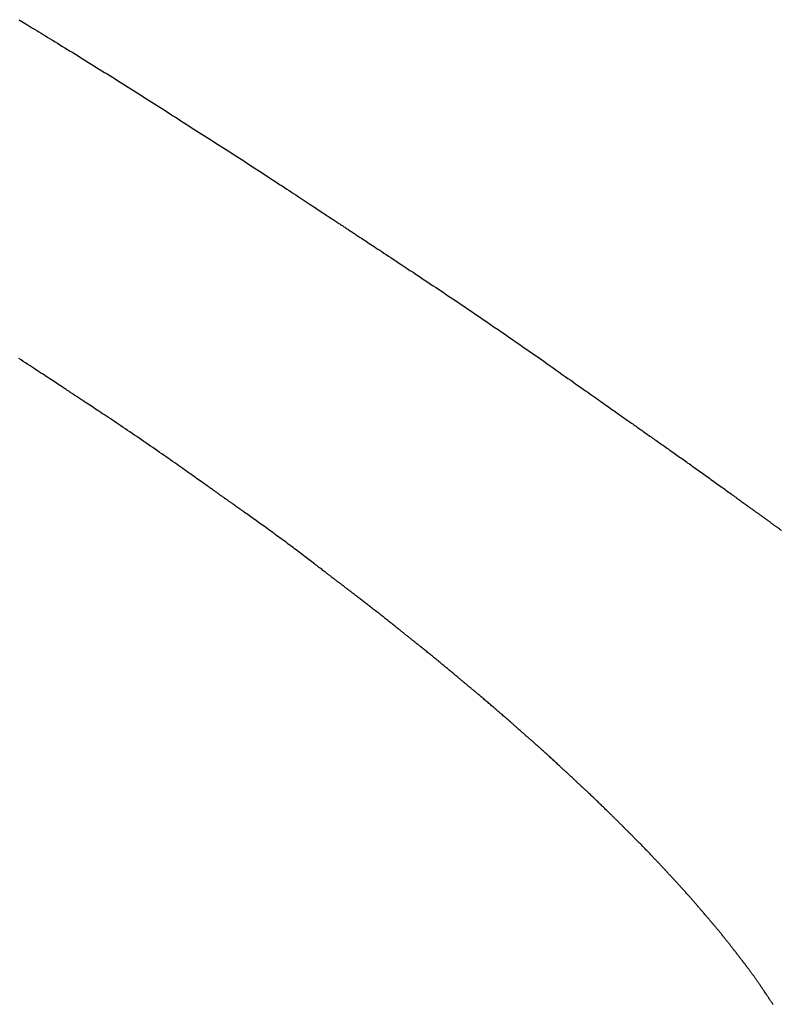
# Model space of a CAD drawing. Header units: millimetres. Extents: x -4577 to 1032787, y -66234 to 201209.
# Tile 110 of 256: x 3771.11 to 3772.94, y -8938.22 to -8935.84. Entities that reach past the tile are written whole.
import ezdxf

# ---------------------------------------------------------------- set-up
doc = ezdxf.new("R2010")
doc.units = ezdxf.units.MM
doc.linetypes.add('510_5_2OG_ELT_1004$0$11-07-22_DS_2OG$0$AUSGEZOGEN', pattern=[0])
doc.layers.add('510_5_2OG_ELT_1004$0$11-07-22_DS_2OG$0$EBENE_1', color=8, linetype='510_5_2OG_ELT_1004$0$11-07-22_DS_2OG$0$AUSGEZOGEN')

# ---------------------------------------------------------------- blocks, each defined once
blk = doc.blocks.new('510_5_2OG_ELT_1004')
at = {"layer": '510_5_2OG_ELT_1004$0$11-07-22_DS_2OG$0$EBENE_1'}
for points in [[(3771.1035, -8935.7916), (3771.1071, -8935.7938), (3771.1109, -8935.7961), (3771.1148, -8935.7985), (3771.1189, -8935.801), (3771.1232, -8935.8036), (3771.1276, -8935.8063), (3771.1322, -8935.809), (3771.1369, -8935.8119), (3771.1418, -8935.8149), (3771.1468, -8935.8179), (3771.1519, -8935.8211), (3771.1572, -8935.8243), (3771.1626, -8935.8275), (3771.168, -8935.8309), (3771.1736, -8935.8343), (3771.1793, -8935.8377), (3771.1851, -8935.8413), (3771.1909, -8935.8448), (3771.1968, -8935.8485), (3771.2029, -8935.8522), (3771.2089, -8935.8559), (3771.215, -8935.8596), (3771.2212, -8935.8634), (3771.2275, -8935.8673), (3771.2337, -8935.8711), (3771.24, -8935.875), (3771.2464, -8935.8789), (3771.2527, -8935.8829), (3771.2591, -8935.8868), (3771.2655, -8935.8908), (3771.2719, -8935.8947), (3771.2782, -8935.8987), (3771.2846, -8935.9027), (3771.291, -8935.9066), (3771.2974, -8935.9106), (3771.3037, -8935.9146), (3771.3101, -8935.9186), (3771.3165, -8935.9226), (3771.3228, -8935.9266), (3771.3292, -8935.9306), (3771.3356, -8935.9346), (3771.3419, -8935.9386), (3771.3483, -8935.9426), (3771.3546, -8935.9466), (3771.361, -8935.9506), (3771.3673, -8935.9546), (3771.3737, -8935.9586), (3771.38, -8935.9626), (3771.3864, -8935.9667), (3771.3927, -8935.9707), (3771.3991, -8935.9747), (3771.4054, -8935.9787), (3771.4118, -8935.9828), (3771.4181, -8935.9868), (3771.4245, -8935.9908), (3771.4308, -8935.9949), (3771.4372, -8935.9989), (3771.4435, -8936.0029), (3771.4498, -8936.0069), (3771.4562, -8936.011), (3771.4625, -8936.015), (3771.4689, -8936.019), (3771.4752, -8936.0231), (3771.4816, -8936.0271), (3771.4879, -8936.0311), (3771.4942, -8936.0352), (3771.5006, -8936.0392), (3771.5069, -8936.0432), (3771.5133, -8936.0473), (3771.5196, -8936.0513), (3771.5259, -8936.0553), (3771.5323, -8936.0594), (3771.5386, -8936.0634), (3771.5449, -8936.0675), (3771.5513, -8936.0715), (3771.5576, -8936.0755), (3771.5639, -8936.0796), (3771.5703, -8936.0836), (3771.5766, -8936.0877), (3771.5829, -8936.0917), (3771.5893, -8936.0958), (3771.5956, -8936.0998), (3771.6019, -8936.1039), (3771.6082, -8936.108), (3771.6146, -8936.112), (3771.6209, -8936.1161), (3771.6272, -8936.1202), (3771.6335, -8936.1242), (3771.6398, -8936.1283), (3771.6461, -8936.1324), (3771.6524, -8936.1365), (3771.6588, -8936.1406), (3771.665, -8936.1447), (3771.6713, -8936.1487), (3771.6776, -8936.1528), (3771.6839, -8936.1569), (3771.6901, -8936.1609), (3771.6963, -8936.165), (3771.7024, -8936.169), (3771.7085, -8936.173), (3771.7146, -8936.177), (3771.7206, -8936.1809), (3771.7266, -8936.1848), (3771.7325, -8936.1887), (3771.7383, -8936.1925), (3771.7441, -8936.1963), (3771.7498, -8936.2), (3771.7554, -8936.2037), (3771.7609, -8936.2073), (3771.7664, -8936.2109), (3771.7717, -8936.2144), (3771.777, -8936.2179), (3771.7821, -8936.2213), (3771.7871, -8936.2246), (3771.7921, -8936.2279), (3771.7969, -8936.231), (3771.8016, -8936.2341), (3771.8061, -8936.2371), (3771.8105, -8936.24), (3771.8148, -8936.2429), (3771.819, -8936.2456), (3771.823, -8936.2482), (3771.8268, -8936.2508), (3771.8306, -8936.2532), (3771.8341, -8936.2556), (3771.8376, -8936.2579), (3771.8409, -8936.2601), (3771.8442, -8936.2622), (3771.8473, -8936.2643), (3771.8503, -8936.2663), (3771.8532, -8936.2682), (3771.856, -8936.27), (3771.8587, -8936.2718), (3771.8613, -8936.2735), (3771.8639, -8936.2752), (3771.8663, -8936.2768), (3771.8687, -8936.2784), (3771.871, -8936.2799), (3771.8733, -8936.2814), (3771.8755, -8936.2829), (3771.8776, -8936.2843), (3771.8797, -8936.2857), (3771.8818, -8936.287), (3771.8838, -8936.2883), (3771.8857, -8936.2897), (3771.8877, -8936.2909), (3771.8896, -8936.2922), (3771.8915, -8936.2935), (3771.8934, -8936.2947), (3771.8953, -8936.2959), (3771.8972, -8936.2972), (3771.899, -8936.2984), (3771.9009, -8936.2997), (3771.9028, -8936.3009), (3771.9047, -8936.3022), (3771.9067, -8936.3035), (3771.9087, -8936.3048), (3771.9107, -8936.3061), (3771.9128, -8936.3075), (3771.915, -8936.3089), (3771.9172, -8936.3104), (3771.9195, -8936.3119), (3771.9219, -8936.3135), (3771.9244, -8936.3152), (3771.927, -8936.3169), (3771.9297, -8936.3187), (3771.9326, -8936.3205), (3771.9355, -8936.3225), (3771.9386, -8936.3245), (3771.9418, -8936.3267), (3771.9452, -8936.3289), (3771.9488, -8936.3312), (3771.9525, -8936.3337), (3771.9564, -8936.3363), (3771.9604, -8936.3389), (3771.9647, -8936.3418), (3771.9692, -8936.3447), (3771.9738, -8936.3478), (3771.9787, -8936.351), (3771.9838, -8936.3544), (3771.9892, -8936.3579), (3771.9947, -8936.3616), (3772.0005, -8936.3654), (3772.0066, -8936.3694), (3772.0128, -8936.3735), (3772.0193, -8936.3778), (3772.0259, -8936.3821), (3772.0327, -8936.3867), (3772.0398, -8936.3913), (3772.0469, -8936.3961), (3772.0543, -8936.4009), (3772.0618, -8936.4059), (3772.0695, -8936.411), (3772.0773, -8936.4162), (3772.0852, -8936.4215), (3772.0933, -8936.4268), (3772.1015, -8936.4323), (3772.1097, -8936.4378), (3772.1181, -8936.4434), (3772.1266, -8936.4491), (3772.1352, -8936.4548), (3772.1438, -8936.4606), (3772.1525, -8936.4664), (3772.1613, -8936.4723), (3772.1701, -8936.4783), (3772.1789, -8936.4842), (3772.1878, -8936.4903), (3772.1967, -8936.4963), (3772.2057, -8936.5024), (3772.2146, -8936.5084), (3772.2235, -8936.5145), (3772.2325, -8936.5206), (3772.2414, -8936.5267), (3772.2503, -8936.5329), (3772.2592, -8936.539), (3772.2681, -8936.545), (3772.2769, -8936.5511), (3772.2856, -8936.5572), (3772.2943, -8936.5632), (3772.303, -8936.5692), (3772.3116, -8936.5751), (3772.3201, -8936.5811), (3772.3285, -8936.5869), (3772.3369, -8936.5927), (3772.3451, -8936.5985), (3772.3533, -8936.6042), (3772.3613, -8936.6098), (3772.3693, -8936.6154), (3772.3771, -8936.6209), (3772.3848, -8936.6262), (3772.3923, -8936.6315), (3772.3997, -8936.6368), (3772.407, -8936.6419), (3772.4141, -8936.6469), (3772.4211, -8936.6518), (3772.4279, -8936.6566), (3772.4345, -8936.6612), (3772.441, -8936.6658), (3772.4472, -8936.6702), (3772.4533, -8936.6745), (3772.4592, -8936.6786), (3772.4648, -8936.6826), (3772.4703, -8936.6864), (3772.4756, -8936.6902), (3772.4806, -8936.6937), (3772.4856, -8936.6972), (3772.4903, -8936.7005), (3772.4949, -8936.7038), (3772.4993, -8936.7069), (3772.5036, -8936.7099), (3772.5077, -8936.7128), (3772.5117, -8936.7156), (3772.5155, -8936.7183), (3772.5192, -8936.721), (3772.5229, -8936.7235), (3772.5264, -8936.726), (3772.5298, -8936.7284), (3772.5331, -8936.7307), (3772.5363, -8936.733), (3772.5394, -8936.7352), (3772.5425, -8936.7373), (3772.5455, -8936.7394), (3772.5484, -8936.7415), (3772.5513, -8936.7435), (3772.5541, -8936.7455), (3772.5569, -8936.7475), (3772.5597, -8936.7494), (3772.5624, -8936.7514), (3772.5651, -8936.7533), (3772.5678, -8936.7552), (3772.5705, -8936.7571), (3772.5731, -8936.7589), (3772.5758, -8936.7608), (3772.5785, -8936.7627), (3772.5812, -8936.7646), (3772.5839, -8936.7665), (3772.5866, -8936.7684), (3772.5893, -8936.7703), (3772.592, -8936.7722), (3772.5947, -8936.7741), (3772.5974, -8936.7761), (3772.6002, -8936.778), (3772.6029, -8936.7799), (3772.6057, -8936.7819), (3772.6084, -8936.7838), (3772.6112, -8936.7858), (3772.614, -8936.7877), (3772.6168, -8936.7897), (3772.6196, -8936.7917), (3772.6224, -8936.7937), (3772.6253, -8936.7957), (3772.6282, -8936.7977), (3772.6311, -8936.7998), (3772.634, -8936.8018), (3772.6369, -8936.8039), (3772.6398, -8936.806), (3772.6428, -8936.8081), (3772.6458, -8936.8102), (3772.6488, -8936.8123), (3772.6519, -8936.8144), (3772.6549, -8936.8166), (3772.658, -8936.8188), (3772.6612, -8936.821), (3772.6643, -8936.8232), (3772.6675, -8936.8255), (3772.6707, -8936.8277), (3772.6739, -8936.83), (3772.6771, -8936.8323), (3772.6804, -8936.8346), (3772.6837, -8936.8369), (3772.687, -8936.8392), (3772.6903, -8936.8415), (3772.6936, -8936.8439), (3772.697, -8936.8463), (3772.7003, -8936.8486), (3772.7037, -8936.851), (3772.7071, -8936.8534), (3772.7105, -8936.8558), (3772.7139, -8936.8582), (3772.7173, -8936.8607), (3772.7207, -8936.8631), (3772.7242, -8936.8655), (3772.7276, -8936.868), (3772.7311, -8936.8704), (3772.7345, -8936.8729), (3772.738, -8936.8754), (3772.7415, -8936.8778), (3772.7449, -8936.8803), (3772.7484, -8936.8828), (3772.7519, -8936.8853), (3772.7553, -8936.8877), (3772.7588, -8936.8902), (3772.7623, -8936.8927), (3772.7657, -8936.8952), (3772.7692, -8936.8976), (3772.7726, -8936.9001), (3772.776, -8936.9026), (3772.7794, -8936.905), (3772.7828, -8936.9075), (3772.7862, -8936.9099), (3772.7895, -8936.9123), (3772.7929, -8936.9147), (3772.7961, -8936.9171), (3772.7994, -8936.9194), (3772.8026, -8936.9217), (3772.8058, -8936.924), (3772.8089, -8936.9263), (3772.812, -8936.9285), (3772.8151, -8936.9307), (3772.8181, -8936.9329), (3772.8211, -8936.9351), (3772.824, -8936.9372), (3772.8268, -8936.9392), (3772.8296, -8936.9413), (3772.8323, -8936.9432), (3772.835, -8936.9452), (3772.8376, -8936.9471), (3772.8402, -8936.9489), (3772.8426, -8936.9507), (3772.845, -8936.9524), (3772.8473, -8936.9541), (3772.8496, -8936.9557), (3772.8517, -8936.9573), (3772.8538, -8936.9588), (3772.8559, -8936.9603), (3772.8578, -8936.9617), (3772.8597, -8936.9631), (3772.8615, -8936.9644), (3772.8633, -8936.9657), (3772.865, -8936.9669), (3772.8667, -8936.9681), (3772.8683, -8936.9693), (3772.8698, -8936.9704), (3772.8713, -8936.9715), (3772.8728, -8936.9726), (3772.8742, -8936.9736), (3772.8756, -8936.9746), (3772.8769, -8936.9756), (3772.8782, -8936.9765), (3772.8795, -8936.9775), (3772.8808, -8936.9784), (3772.882, -8936.9792), (3772.8832, -8936.9801), (3772.8844, -8936.981), (3772.8855, -8936.9818), (3772.8867, -8936.9827), (3772.8878, -8936.9835), (3772.889, -8936.9843), (3772.8901, -8936.9851), (3772.8912, -8936.9859), (3772.8923, -8936.9867), (3772.8934, -8936.9875), (3772.8945, -8936.9883), (3772.8956, -8936.9891), (3772.8967, -8936.9899), (3772.8978, -8936.9907), (3772.8989, -8936.9915), (3772.9, -8936.9923), (3772.9012, -8936.9931), (3772.9023, -8936.9939), (3772.9034, -8936.9948), (3772.9045, -8936.9956), (3772.9056, -8936.9964), (3772.9067, -8936.9972), (3772.9079, -8936.998), (3772.909, -8936.9988), (3772.9101, -8936.9996), (3772.9112, -8937.0004), (3772.9124, -8937.0013), (3772.9135, -8937.0021), (3772.9146, -8937.0029), (3772.9158, -8937.0037), (3772.9169, -8937.0046), (3772.918, -8937.0054), (3772.9192, -8937.0062), (3772.9203, -8937.0071), (3772.9215, -8937.0079), (3772.9227, -8937.0087), (3772.9238, -8937.0096), (3772.925, -8937.0104), (3772.9262, -8937.0113), (3772.9273, -8937.0121), (3772.9285, -8937.013), (3772.9297, -8937.0138), (3772.9309, -8937.0147), (3772.9321, -8937.0156), (3772.9333, -8937.0164), (3772.9345, -8937.0173), (3772.9357, -8937.0182), (3772.9369, -8937.019), (3772.9381, -8937.0199), (3772.9393, -8937.0208), (3772.9405, -8937.0217), (3772.9417, -8937.0226), (3772.9429, -8937.0234)], [(3772.9228, -8938.1671), (3772.9219, -8938.1656), (3772.9209, -8938.1642), (3772.9199, -8938.1627), (3772.919, -8938.1613), (3772.9181, -8938.1599), (3772.9172, -8938.1586), (3772.9163, -8938.1573), (3772.9155, -8938.1561), (3772.9147, -8938.1549), (3772.914, -8938.1537), (3772.9132, -8938.1527), (3772.9126, -8938.1517), (3772.912, -8938.1508), (3772.9108, -8938.1491), (3772.9099, -8938.1476), (3772.909, -8938.1464), (3772.9083, -8938.1452), (3772.9076, -8938.1442), (3772.9069, -8938.1432), (3772.9063, -8938.1423), (3772.9057, -8938.1414), (3772.905, -8938.1403), (3772.9042, -8938.1391), (3772.9026, -8938.1369), (3772.902, -8938.1359), (3772.9014, -8938.1349), (3772.9006, -8938.1338), (3772.8998, -8938.1326), (3772.8989, -8938.1313), (3772.8979, -8938.1298), (3772.8969, -8938.1282), (3772.8963, -8938.1274), (3772.8957, -8938.1265), (3772.8951, -8938.1256), (3772.8945, -8938.1247), (3772.8939, -8938.1238), (3772.8932, -8938.1228), (3772.8925, -8938.1218), (3772.8919, -8938.1208), (3772.8912, -8938.1198), (3772.8904, -8938.1187), (3772.8897, -8938.1176), (3772.889, -8938.1165), (3772.8882, -8938.1154), (3772.8874, -8938.1143), (3772.8867, -8938.1132), (3772.8859, -8938.112), (3772.8851, -8938.1109), (3772.8843, -8938.1097), (3772.8835, -8938.1085), (3772.8826, -8938.1074), (3772.8818, -8938.1062), (3772.881, -8938.105), (3772.8801, -8938.1038), (3772.8793, -8938.1026), (3772.8784, -8938.1014), (3772.8776, -8938.1002), (3772.8767, -8938.099), (3772.8758, -8938.0978), (3772.875, -8938.0966), (3772.8741, -8938.0954), (3772.8732, -8938.0942), (3772.8724, -8938.093), (3772.8715, -8938.0918), (3772.8707, -8938.0907), (3772.8698, -8938.0895), (3772.8689, -8938.0884), (3772.8681, -8938.0872), (3772.8673, -8938.0861), (3772.8664, -8938.085), (3772.8656, -8938.0839), (3772.8648, -8938.0828), (3772.864, -8938.0817), (3772.8632, -8938.0807), (3772.8624, -8938.0796), (3772.8616, -8938.0786), (3772.8609, -8938.0776), (3772.8601, -8938.0766), (3772.8594, -8938.0757), (3772.8587, -8938.0747), (3772.858, -8938.0738), (3772.8573, -8938.0729), (3772.8566, -8938.0721), (3772.856, -8938.0712), (3772.8548, -8938.0696), (3772.8536, -8938.0682), (3772.8526, -8938.0668), (3772.8516, -8938.0655), (3772.8507, -8938.0644), (3772.8499, -8938.0634), (3772.8492, -8938.0624), (3772.8485, -8938.0616), (3772.8474, -8938.06), (3772.8464, -8938.0587), (3772.8455, -8938.0576), (3772.8447, -8938.0566), (3772.844, -8938.0556), (3772.8432, -8938.0545), (3772.8422, -8938.0533), (3772.8411, -8938.0519), (3772.8405, -8938.051), (3772.8397, -8938.0501), (3772.8389, -8938.049), (3772.838, -8938.0478), (3772.837, -8938.0465), (3772.8358, -8938.045), (3772.8352, -8938.0442), (3772.8346, -8938.0434), (3772.8339, -8938.0425), (3772.8332, -8938.0415), (3772.8324, -8938.0406), (3772.8316, -8938.0395), (3772.8308, -8938.0385), (3772.8299, -8938.0373), (3772.829, -8938.0362), (3772.8281, -8938.035), (3772.8272, -8938.0338), (3772.8262, -8938.0325), (3772.8252, -8938.0312), (3772.8242, -8938.0299), (3772.8231, -8938.0285), (3772.822, -8938.0271), (3772.8209, -8938.0257), (3772.8198, -8938.0242), (3772.8187, -8938.0228), (3772.8175, -8938.0213), (3772.8163, -8938.0198), (3772.8151, -8938.0182), (3772.8139, -8938.0167), (3772.8126, -8938.0151), (3772.8114, -8938.0135), (3772.8101, -8938.0119), (3772.8089, -8938.0103), (3772.8076, -8938.0087), (3772.8063, -8938.0071), (3772.805, -8938.0055), (3772.8037, -8938.0038), (3772.8024, -8938.0022), (3772.801, -8938.0006), (3772.7997, -8937.9989), (3772.7984, -8937.9973), (3772.7971, -8937.9957), (3772.7957, -8937.994), (3772.7944, -8937.9924), (3772.7931, -8937.9908), (3772.7918, -8937.9892), (3772.7905, -8937.9876), (3772.7892, -8937.9861), (3772.7879, -8937.9845), (3772.7866, -8937.983), (3772.7853, -8937.9815), (3772.7841, -8937.98), (3772.7828, -8937.9785), (3772.7816, -8937.977), (3772.7804, -8937.9756), (3772.7792, -8937.9742), (3772.778, -8937.9728), (3772.7769, -8937.9715), (3772.7758, -8937.9702), (3772.7747, -8937.9689), (3772.7737, -8937.9676), (3772.7726, -8937.9664), (3772.7716, -8937.9653), (3772.7707, -8937.9641), (3772.7697, -8937.963), (3772.7688, -8937.962), (3772.768, -8937.961), (3772.7672, -8937.96), (3772.7664, -8937.9591), (3772.7657, -8937.9583), (3772.7643, -8937.9567), (3772.7631, -8937.9553), (3772.7621, -8937.9541), (3772.7612, -8937.9531), (3772.7598, -8937.9515), (3772.7579, -8937.9492), (3772.7561, -8937.9471), (3772.7545, -8937.9453), (3772.7538, -8937.9444), (3772.7529, -8937.9434), (3772.7519, -8937.9422), (3772.7507, -8937.9408), (3772.75, -8937.94), (3772.7494, -8937.9392), (3772.7486, -8937.9383), (3772.7478, -8937.9374), (3772.747, -8937.9364), (3772.7461, -8937.9354), (3772.7452, -8937.9343), (3772.7442, -8937.9332), (3772.7432, -8937.932), (3772.7421, -8937.9308), (3772.7411, -8937.9295), (3772.7399, -8937.9282), (3772.7388, -8937.9269), (3772.7376, -8937.9255), (3772.7364, -8937.9241), (3772.7352, -8937.9227), (3772.7339, -8937.9212), (3772.7326, -8937.9197), (3772.7313, -8937.9182), (3772.7299, -8937.9166), (3772.7285, -8937.9151), (3772.7271, -8937.9135), (3772.7257, -8937.9118), (3772.7243, -8937.9102), (3772.7229, -8937.9086), (3772.7214, -8937.9069), (3772.7199, -8937.9052), (3772.7185, -8937.9036), (3772.717, -8937.9019), (3772.7155, -8937.9002), (3772.714, -8937.8985), (3772.7124, -8937.8968), (3772.7109, -8937.8951), (3772.7094, -8937.8934), (3772.7079, -8937.8917), (3772.7064, -8937.89), (3772.7049, -8937.8883), (3772.7033, -8937.8867), (3772.7018, -8937.885), (3772.7003, -8937.8834), (3772.6989, -8937.8817), (3772.6974, -8937.8801), (3772.6959, -8937.8785), (3772.6945, -8937.8769), (3772.693, -8937.8754), (3772.6916, -8937.8738), (3772.6902, -8937.8723), (3772.6889, -8937.8708), (3772.6875, -8937.8694), (3772.6862, -8937.868), (3772.6849, -8937.8666), (3772.6836, -8937.8652), (3772.6824, -8937.8639), (3772.6812, -8937.8626), (3772.68, -8937.8613), (3772.6789, -8937.8601), (3772.6778, -8937.8589), (3772.6768, -8937.8578), (3772.6758, -8937.8567), (3772.6748, -8937.8557), (3772.6739, -8937.8547), (3772.673, -8937.8537), (3772.6721, -8937.8529), (3772.6714, -8937.852), (3772.6706, -8937.8512), (3772.6693, -8937.8498), (3772.6682, -8937.8486), (3772.6672, -8937.8475), (3772.6663, -8937.8466), (3772.665, -8937.8452), (3772.6636, -8937.8437), (3772.6616, -8937.8415), (3772.6605, -8937.8404), (3772.6598, -8937.8397), (3772.659, -8937.8388), (3772.658, -8937.8377), (3772.6563, -8937.8358), (3772.6556, -8937.8351), (3772.6548, -8937.8343), (3772.654, -8937.8335), (3772.6532, -8937.8326), (3772.6523, -8937.8316), (3772.6514, -8937.8306), (3772.6504, -8937.8296), (3772.6494, -8937.8285), (3772.6483, -8937.8273), (3772.6471, -8937.8261), (3772.646, -8937.8248), (3772.6447, -8937.8235), (3772.6435, -8937.8222), (3772.6422, -8937.8208), (3772.6409, -8937.8194), (3772.6395, -8937.818), (3772.6381, -8937.8165), (3772.6367, -8937.815), (3772.6352, -8937.8134), (3772.6337, -8937.8118), (3772.6322, -8937.8102), (3772.6307, -8937.8086), (3772.6291, -8937.807), (3772.6275, -8937.8053), (3772.6259, -8937.8036), (3772.6243, -8937.8019), (3772.6227, -8937.8002), (3772.621, -8937.7985), (3772.6193, -8937.7967), (3772.6177, -8937.795), (3772.616, -8937.7932), (3772.6143, -8937.7915), (3772.6126, -8937.7897), (3772.6109, -8937.788), (3772.6092, -8937.7862), (3772.6075, -8937.7845), (3772.6058, -8937.7827), (3772.6041, -8937.781), (3772.6024, -8937.7793), (3772.6007, -8937.7776), (3772.5991, -8937.7759), (3772.5974, -8937.7742), (3772.5958, -8937.7725), (3772.5941, -8937.7709), (3772.5925, -8937.7692), (3772.5909, -8937.7676), (3772.5893, -8937.766), (3772.5878, -8937.7645), (3772.5862, -8937.7629), (3772.5847, -8937.7614), (3772.5833, -8937.7599), (3772.5818, -8937.7585), (3772.5804, -8937.7571), (3772.5791, -8937.7557), (3772.5777, -8937.7544), (3772.5764, -8937.7531), (3772.5752, -8937.7518), (3772.5739, -8937.7506), (3772.5728, -8937.7495), (3772.5716, -8937.7483), (3772.5706, -8937.7473), (3772.5695, -8937.7462), (3772.5686, -8937.7453), (3772.5676, -8937.7444), (3772.5668, -8937.7435), (3772.566, -8937.7427), (3772.5652, -8937.7419), (3772.5638, -8937.7406), (3772.5626, -8937.7394), (3772.5616, -8937.7384), (3772.5608, -8937.7375), (3772.5595, -8937.7362), (3772.5582, -8937.735), (3772.5567, -8937.7335), (3772.5559, -8937.7327), (3772.5547, -8937.7315), (3772.5538, -8937.7306), (3772.5528, -8937.7297), (3772.5517, -8937.7285), (3772.5503, -8937.7272), (3772.5496, -8937.7264), (3772.5488, -8937.7256), (3772.5479, -8937.7248), (3772.547, -8937.7238), (3772.546, -8937.7229), (3772.545, -8937.7218), (3772.5439, -8937.7208), (3772.5427, -8937.7196), (3772.5415, -8937.7184), (3772.5403, -8937.7172), (3772.539, -8937.7159), (3772.5377, -8937.7146), (3772.5363, -8937.7132), (3772.5348, -8937.7118), (3772.5334, -8937.7103), (3772.5319, -8937.7088), (3772.5303, -8937.7073), (3772.5287, -8937.7058), (3772.5271, -8937.7042), (3772.5255, -8937.7026), (3772.5238, -8937.7009), (3772.5221, -8937.6993), (3772.5204, -8937.6976), (3772.5186, -8937.6959), (3772.5169, -8937.6941), (3772.5151, -8937.6924), (3772.5133, -8937.6906), (3772.5115, -8937.6889), (3772.5096, -8937.6871), (3772.5078, -8937.6853), (3772.5059, -8937.6835), (3772.5041, -8937.6817), (3772.5022, -8937.6799), (3772.5003, -8937.6781), (3772.4985, -8937.6763), (3772.4966, -8937.6745), (3772.4947, -8937.6727), (3772.4929, -8937.6709), (3772.491, -8937.6691), (3772.4892, -8937.6674), (3772.4873, -8937.6656), (3772.4855, -8937.6639), (3772.4837, -8937.6622), (3772.4819, -8937.6605), (3772.4801, -8937.6588), (3772.4783, -8937.6571), (3772.4766, -8937.6555), (3772.4749, -8937.6539), (3772.4732, -8937.6523), (3772.4716, -8937.6508), (3772.47, -8937.6493), (3772.4684, -8937.6478), (3772.4668, -8937.6463), (3772.4653, -8937.6449), (3772.4639, -8937.6435), (3772.4624, -8937.6422), (3772.4611, -8937.6409), (3772.4597, -8937.6397), (3772.4585, -8937.6385), (3772.4572, -8937.6373), (3772.456, -8937.6362), (3772.4549, -8937.6352), (3772.4538, -8937.6342), (3772.4528, -8937.6332), (3772.4519, -8937.6324), (3772.451, -8937.6315), (3772.4502, -8937.6308), (3772.4487, -8937.6294), (3772.4474, -8937.6282), (3772.4463, -8937.6271), (3772.4454, -8937.6263), (3772.444, -8937.625), (3772.4426, -8937.6237), (3772.4411, -8937.6223), (3772.4397, -8937.621), (3772.4389, -8937.6203), (3772.438, -8937.6194), (3772.437, -8937.6185), (3772.435, -8937.6166), (3772.4343, -8937.6159), (3772.4334, -8937.6152), (3772.4326, -8937.6143), (3772.4316, -8937.6135), (3772.4306, -8937.6125), (3772.4296, -8937.6116), (3772.4284, -8937.6105), (3772.4273, -8937.6094), (3772.426, -8937.6082), (3772.4247, -8937.607), (3772.4234, -8937.6058), (3772.4219, -8937.6045), (3772.4205, -8937.6031), (3772.419, -8937.6017), (3772.4174, -8937.6003), (3772.4158, -8937.5988), (3772.4142, -8937.5973), (3772.4125, -8937.5957), (3772.4108, -8937.5941), (3772.409, -8937.5925), (3772.4073, -8937.5908), (3772.4054, -8937.5892), (3772.4036, -8937.5875), (3772.4017, -8937.5857), (3772.3998, -8937.584), (3772.3979, -8937.5822), (3772.396, -8937.5804), (3772.394, -8937.5786), (3772.392, -8937.5768), (3772.39, -8937.575), (3772.388, -8937.5732), (3772.386, -8937.5713), (3772.384, -8937.5695), (3772.382, -8937.5677), (3772.3799, -8937.5658), (3772.3779, -8937.564), (3772.3759, -8937.5621), (3772.3738, -8937.5603), (3772.3718, -8937.5585), (3772.3698, -8937.5567), (3772.3678, -8937.5549), (3772.3658, -8937.5531), (3772.3638, -8937.5513), (3772.3618, -8937.5495), (3772.3599, -8937.5478), (3772.358, -8937.5461), (3772.3561, -8937.5444), (3772.3542, -8937.5427), (3772.3523, -8937.5411), (3772.3505, -8937.5395), (3772.3487, -8937.5379), (3772.347, -8937.5363), (3772.3453, -8937.5348), (3772.3436, -8937.5333), (3772.342, -8937.5319), (3772.3404, -8937.5305), (3772.3388, -8937.5291), (3772.3374, -8937.5278), (3772.3359, -8937.5265), (3772.3345, -8937.5253), (3772.3332, -8937.5241), (3772.3319, -8937.523), (3772.3307, -8937.5219), (3772.3295, -8937.5209), (3772.3285, -8937.52), (3772.3274, -8937.5191), (3772.3265, -8937.5182), (3772.3256, -8937.5174), (3772.3248, -8937.5167), (3772.3233, -8937.5154), (3772.322, -8937.5142), (3772.3209, -8937.5133), (3772.3192, -8937.5118), (3772.3175, -8937.5103), (3772.3162, -8937.5091), (3772.3154, -8937.5084), (3772.3141, -8937.5073), (3772.3133, -8937.5066), (3772.3122, -8937.5056), (3772.3103, -8937.5039), (3772.3095, -8937.5033), (3772.3087, -8937.5026), (3772.3079, -8937.5018), (3772.3069, -8937.501), (3772.3059, -8937.5001), (3772.3048, -8937.4991), (3772.3037, -8937.4981), (3772.3025, -8937.4971), (3772.3012, -8937.496), (3772.2999, -8937.4948), (3772.2985, -8937.4935), (3772.297, -8937.4923), (3772.2955, -8937.4909), (3772.2939, -8937.4896), (3772.2923, -8937.4881), (3772.2907, -8937.4867), (3772.2889, -8937.4852), (3772.2872, -8937.4836), (3772.2854, -8937.482), (3772.2835, -8937.4804), (3772.2816, -8937.4788), (3772.2797, -8937.4771), (3772.2778, -8937.4754), (3772.2758, -8937.4736), (3772.2738, -8937.4719), (3772.2717, -8937.4701), (3772.2697, -8937.4683), (3772.2676, -8937.4665), (3772.2655, -8937.4647), (3772.2634, -8937.4628), (3772.2612, -8937.461), (3772.2591, -8937.4591), (3772.2569, -8937.4572), (3772.2547, -8937.4554), (3772.2525, -8937.4535), (3772.2504, -8937.4516), (3772.2482, -8937.4497), (3772.246, -8937.4479), (3772.2438, -8937.446), (3772.2416, -8937.4442), (3772.2395, -8937.4423), (3772.2373, -8937.4405), (3772.2352, -8937.4386), (3772.2331, -8937.4368), (3772.2309, -8937.4351), (3772.2289, -8937.4333), (3772.2268, -8937.4315), (3772.2248, -8937.4298), (3772.2227, -8937.4281), (3772.2208, -8937.4264), (3772.2188, -8937.4248), (3772.2169, -8937.4232), (3772.215, -8937.4216), (3772.2132, -8937.4201), (3772.2114, -8937.4185), (3772.2097, -8937.4171), (3772.208, -8937.4156), (3772.2063, -8937.4143), (3772.2047, -8937.4129), (3772.2032, -8937.4116), (3772.2017, -8937.4104), (3772.2003, -8937.4092), (3772.1989, -8937.408), (3772.1976, -8937.4069), (3772.1964, -8937.4059), (3772.1952, -8937.4049), (3772.1941, -8937.404), (3772.1931, -8937.4032), (3772.1921, -8937.4024), (3772.1912, -8937.4016), (3772.1904, -8937.4009), (3772.1889, -8937.3997), (3772.1877, -8937.3986), (3772.1866, -8937.3978), (3772.185, -8937.3964), (3772.1836, -8937.3952), (3772.1823, -8937.3941), (3772.1815, -8937.3934), (3772.1801, -8937.3923), (3772.1792, -8937.3916), (3772.1781, -8937.3907), (3772.1761, -8937.3889), (3772.1753, -8937.3883), (3772.1744, -8937.3875), (3772.1735, -8937.3868), (3772.1725, -8937.3859), (3772.1714, -8937.385), (3772.1703, -8937.3841), (3772.1691, -8937.3831), (3772.1678, -8937.382), (3772.1665, -8937.3809), (3772.165, -8937.3797), (3772.1636, -8937.3784), (3772.162, -8937.3771), (3772.1604, -8937.3758), (3772.1587, -8937.3744), (3772.157, -8937.373), (3772.1552, -8937.3715), (3772.1534, -8937.3699), (3772.1515, -8937.3684), (3772.1496, -8937.3668), (3772.1476, -8937.3651), (3772.1456, -8937.3635), (3772.1436, -8937.3618), (3772.1415, -8937.36), (3772.1394, -8937.3583), (3772.1373, -8937.3565), (3772.1351, -8937.3547), (3772.1329, -8937.3529), (3772.1307, -8937.3511), (3772.1284, -8937.3492), (3772.1262, -8937.3473), (3772.1239, -8937.3455), (3772.1216, -8937.3436), (3772.1193, -8937.3417), (3772.117, -8937.3398), (3772.1147, -8937.3379), (3772.1123, -8937.336), (3772.11, -8937.3341), (3772.1077, -8937.3322), (3772.1054, -8937.3303), (3772.1031, -8937.3284), (3772.1008, -8937.3265), (3772.0985, -8937.3247), (3772.0962, -8937.3228), (3772.0939, -8937.321), (3772.0917, -8937.3192), (3772.0895, -8937.3174), (3772.0873, -8937.3156), (3772.0851, -8937.3139), (3772.083, -8937.3121), (3772.0809, -8937.3104), (3772.0788, -8937.3088), (3772.0768, -8937.3071), (3772.0748, -8937.3055), (3772.0728, -8937.304), (3772.0709, -8937.3024), (3772.0691, -8937.301), (3772.0673, -8937.2995), (3772.0655, -8937.2981), (3772.0638, -8937.2967), (3772.0622, -8937.2954), (3772.0606, -8937.2942), (3772.0591, -8937.293), (3772.0577, -8937.2918), (3772.0563, -8937.2907), (3772.055, -8937.2897), (3772.0538, -8937.2887), (3772.0526, -8937.2877), (3772.0515, -8937.2869), (3772.0505, -8937.2861), (3772.0496, -8937.2853), (3772.0487, -8937.2846), (3772.0471, -8937.2834), (3772.0458, -8937.2823), (3772.0447, -8937.2814), (3772.043, -8937.2801), (3772.0415, -8937.2789), (3772.0401, -8937.2777), (3772.0385, -8937.2764), (3772.0376, -8937.2757), (3772.0366, -8937.2749), (3772.0353, -8937.2739), (3772.0338, -8937.2727), (3772.033, -8937.272), (3772.0321, -8937.2713), (3772.0311, -8937.2705), (3772.03, -8937.2697), (3772.0289, -8937.2688), (3772.0277, -8937.2678), (3772.0265, -8937.2668), (3772.0251, -8937.2657), (3772.0237, -8937.2646), (3772.0222, -8937.2634), (3772.0206, -8937.2621), (3772.019, -8937.2608), (3772.0173, -8937.2595), (3772.0155, -8937.2581), (3772.0137, -8937.2566), (3772.0118, -8937.2551), (3772.0099, -8937.2536), (3772.0079, -8937.252), (3772.0059, -8937.2504), (3772.0038, -8937.2487), (3772.0017, -8937.2471), (3771.9995, -8937.2454), (3771.9974, -8937.2436), (3771.9951, -8937.2418), (3771.9929, -8937.24), (3771.9906, -8937.2382), (3771.9882, -8937.2364), (3771.9859, -8937.2345), (3771.9835, -8937.2327), (3771.9812, -8937.2308), (3771.9787, -8937.2289), (3771.9763, -8937.227), (3771.9739, -8937.2251), (3771.9715, -8937.2232), (3771.969, -8937.2212), (3771.9666, -8937.2193), (3771.9641, -8937.2174), (3771.9617, -8937.2155), (3771.9592, -8937.2136), (3771.9568, -8937.2117), (3771.9543, -8937.2098), (3771.9519, -8937.2079), (3771.9495, -8937.206), (3771.9471, -8937.2041), (3771.9447, -8937.2023), (3771.9423, -8937.2005), (3771.94, -8937.1986), (3771.9377, -8937.1968), (3771.9353, -8937.1951), (3771.9331, -8937.1933), (3771.9308, -8937.1915), (3771.9286, -8937.1898), (3771.9264, -8937.1881), (3771.9242, -8937.1865), (3771.9221, -8937.1848), (3771.92, -8937.1832), (3771.9179, -8937.1816), (3771.9159, -8937.1801), (3771.9139, -8937.1786), (3771.912, -8937.1771), (3771.9101, -8937.1757), (3771.9083, -8937.1743), (3771.9065, -8937.1729), (3771.9048, -8937.1716), (3771.9031, -8937.1703), (3771.9015, -8937.1691), (3771.9, -8937.1679), (3771.8985, -8937.1667), (3771.897, -8937.1656), (3771.8956, -8937.1645), (3771.8943, -8937.1635), (3771.893, -8937.1625), (3771.8918, -8937.1616), (3771.8906, -8937.1607), (3771.8894, -8937.1598), (3771.8883, -8937.1589), (3771.8872, -8937.1581), (3771.8862, -8937.1573), (3771.8852, -8937.1565), (3771.8842, -8937.1558), (3771.8833, -8937.1551), (3771.8824, -8937.1544), (3771.8815, -8937.1537), (3771.8806, -8937.153), (3771.8798, -8937.1524), (3771.8782, -8937.1512), (3771.8767, -8937.15), (3771.8752, -8937.1489), (3771.8738, -8937.1478), (3771.8723, -8937.1467), (3771.8709, -8937.1456), (3771.8695, -8937.1445), (3771.8681, -8937.1434), (3771.8665, -8937.1422), (3771.8657, -8937.1416), (3771.8649, -8937.141), (3771.864, -8937.1403), (3771.8631, -8937.1396), (3771.8622, -8937.1389), (3771.8612, -8937.1382), (3771.8602, -8937.1374), (3771.8591, -8937.1366), (3771.858, -8937.1357), (3771.8568, -8937.1348), (3771.8556, -8937.1339), (3771.8543, -8937.1329), (3771.8529, -8937.1318), (3771.8515, -8937.1307), (3771.85, -8937.1295), (3771.8484, -8937.1283), (3771.8467, -8937.127), (3771.8449, -8937.1257), (3771.8431, -8937.1243), (3771.8412, -8937.1228), (3771.8391, -8937.1212), (3771.837, -8937.1196), (3771.8348, -8937.1179), (3771.8324, -8937.1161), (3771.83, -8937.1142), (3771.8274, -8937.1123), (3771.8248, -8937.1103), (3771.8221, -8937.1082), (3771.8193, -8937.106), (3771.8164, -8937.1038), (3771.8134, -8937.1015), (3771.8103, -8937.0992), (3771.8072, -8937.0968), (3771.804, -8937.0943), (3771.8007, -8937.0919), (3771.7973, -8937.0893), (3771.7939, -8937.0867), (3771.7905, -8937.0841), (3771.787, -8937.0814), (3771.7834, -8937.0787), (3771.7798, -8937.076), (3771.7761, -8937.0732), (3771.7724, -8937.0705), (3771.7687, -8937.0676), (3771.7649, -8937.0648), (3771.7611, -8937.062), (3771.7573, -8937.0591), (3771.7534, -8937.0562), (3771.7496, -8937.0533), (3771.7457, -8937.0504), (3771.7418, -8937.0475), (3771.7378, -8937.0446), (3771.7339, -8937.0417), (3771.73, -8937.0388), (3771.7261, -8937.036), (3771.7221, -8937.0331), (3771.7182, -8937.0302), (3771.7143, -8937.0274), (3771.7104, -8937.0245), (3771.7066, -8937.0217), (3771.7027, -8937.0189), (3771.6989, -8937.0162), (3771.6951, -8937.0134), (3771.6913, -8937.0107), (3771.6876, -8937.008), (3771.6839, -8937.0054), (3771.6803, -8937.0028), (3771.6767, -8937.0002), (3771.6732, -8936.9977), (3771.6697, -8936.9952), (3771.6663, -8936.9927), (3771.6629, -8936.9903), (3771.6596, -8936.988), (3771.6564, -8936.9857), (3771.6533, -8936.9834), (3771.6502, -8936.9813), (3771.6472, -8936.9791), (3771.6443, -8936.9771), (3771.6415, -8936.9751), (3771.6388, -8936.9732), (3771.6361, -8936.9713), (3771.6336, -8936.9695), (3771.6312, -8936.9678), (3771.6289, -8936.9661), (3771.6267, -8936.9646), (3771.6246, -8936.9631), (3771.6226, -8936.9617), (3771.6206, -8936.9603), (3771.6188, -8936.959), (3771.6171, -8936.9578), (3771.6154, -8936.9566), (3771.6138, -8936.9555), (3771.6123, -8936.9544), (3771.6109, -8936.9534), (3771.6095, -8936.9524), (3771.6082, -8936.9515), (3771.607, -8936.9506), (3771.6058, -8936.9498), (3771.6047, -8936.949), (3771.6036, -8936.9482), (3771.6025, -8936.9475), (3771.6016, -8936.9468), (3771.6006, -8936.9461), (3771.5997, -8936.9454), (3771.5988, -8936.9448), (3771.598, -8936.9442), (3771.5963, -8936.943), (3771.5948, -8936.9419), (3771.5932, -8936.9408), (3771.5917, -8936.9398), (3771.5902, -8936.9387), (3771.5886, -8936.9376), (3771.5878, -8936.937), (3771.5869, -8936.9364), (3771.586, -8936.9357), (3771.5851, -8936.935), (3771.5841, -8936.9343), (3771.583, -8936.9336), (3771.5819, -8936.9328), (3771.5808, -8936.932), (3771.5795, -8936.9311), (3771.5782, -8936.9302), (3771.5768, -8936.9292), (3771.5754, -8936.9282), (3771.5738, -8936.9271), (3771.5722, -8936.9259), (3771.5704, -8936.9246), (3771.5685, -8936.9233), (3771.5666, -8936.9219), (3771.5645, -8936.9205), (3771.5623, -8936.9189), (3771.5599, -8936.9172), (3771.5575, -8936.9155), (3771.5549, -8936.9136), (3771.5521, -8936.9117), (3771.5493, -8936.9097), (3771.5462, -8936.9075), (3771.543, -8936.9052), (3771.5397, -8936.9029), (3771.5362, -8936.9004), (3771.5325, -8936.8978), (3771.5288, -8936.8951), (3771.5248, -8936.8923), (3771.5208, -8936.8895), (3771.5166, -8936.8865), (3771.5124, -8936.8835), (3771.508, -8936.8804), (3771.5035, -8936.8773), (3771.4989, -8936.874), (3771.4942, -8936.8707), (3771.4894, -8936.8673), (3771.4846, -8936.8639), (3771.4796, -8936.8605), (3771.4746, -8936.8569), (3771.4695, -8936.8534), (3771.4643, -8936.8498), (3771.4591, -8936.8461), (3771.4538, -8936.8424), (3771.4485, -8936.8387), (3771.4431, -8936.835), (3771.4377, -8936.8312), (3771.4323, -8936.8275), (3771.4268, -8936.8237), (3771.4213, -8936.8199), (3771.4158, -8936.8161), (3771.4102, -8936.8123), (3771.4047, -8936.8085), (3771.3991, -8936.8047), (3771.3936, -8936.8009), (3771.388, -8936.7971), (3771.3825, -8936.7934), (3771.377, -8936.7896), (3771.3715, -8936.7859), (3771.3661, -8936.7822), (3771.3607, -8936.7786), (3771.3553, -8936.775), (3771.35, -8936.7714), (3771.3448, -8936.7679), (3771.3396, -8936.7644), (3771.3345, -8936.761), (3771.3294, -8936.7576), (3771.3245, -8936.7543), (3771.3196, -8936.7511), (3771.3149, -8936.7479), (3771.3102, -8936.7448), (3771.3057, -8936.7418), (3771.3012, -8936.7388), (3771.2969, -8936.736), (3771.2927, -8936.7332), (3771.2887, -8936.7305), (3771.2847, -8936.7279), (3771.281, -8936.7254), (3771.2774, -8936.723), (3771.2739, -8936.7208), (3771.2706, -8936.7186), (3771.2675, -8936.7165), (3771.2645, -8936.7146), (3771.2618, -8936.7128), (3771.2592, -8936.7111), (3771.2568, -8936.7095), (3771.2546, -8936.708), (3771.2525, -8936.7066), (3771.2505, -8936.7053), (3771.2488, -8936.7041), (3771.2471, -8936.7031), (3771.2456, -8936.7021), (3771.2442, -8936.7012), (3771.243, -8936.7003), (3771.2418, -8936.6996), (3771.2408, -8936.6989), (3771.239, -8936.6977), (3771.2377, -8936.6968), (3771.2358, -8936.6956), (3771.2348, -8936.695), (3771.2333, -8936.6939), (3771.2319, -8936.693), (3771.2308, -8936.6923), (3771.2293, -8936.6913), (3771.2285, -8936.6908), (3771.2275, -8936.6901), (3771.2265, -8936.6894), (3771.2253, -8936.6887), (3771.224, -8936.6878), (3771.2226, -8936.6869), (3771.221, -8936.6858), (3771.2193, -8936.6847), (3771.2175, -8936.6835), (3771.2155, -8936.6822), (3771.2134, -8936.6808), (3771.211, -8936.6792), (3771.2086, -8936.6776), (3771.2059, -8936.6758), (3771.203, -8936.674), (3771.2, -8936.672), (3771.1968, -8936.6698), (3771.1934, -8936.6676), (3771.1898, -8936.6652), (3771.1861, -8936.6628), (3771.1822, -8936.6602), (3771.1782, -8936.6575), (3771.174, -8936.6548), (3771.1696, -8936.6519), (3771.1652, -8936.649), (3771.1606, -8936.646), (3771.1559, -8936.6429), (3771.151, -8936.6397), (3771.1461, -8936.6365), (3771.141, -8936.6332), (3771.1359, -8936.6298), (3771.1307, -8936.6264), (3771.1254, -8936.6229), (3771.12, -8936.6194), (3771.1145, -8936.6159), (3771.109, -8936.6123), (3771.1034, -8936.6087)]]:
    blk.add_lwpolyline(points, dxfattribs=at)

msp = doc.modelspace()

# ---------------------------------------------------------------- block references
msp.add_blockref('510_5_2OG_ELT_1004', (0, -0.0503))

doc.saveas('drawing.dxf')
